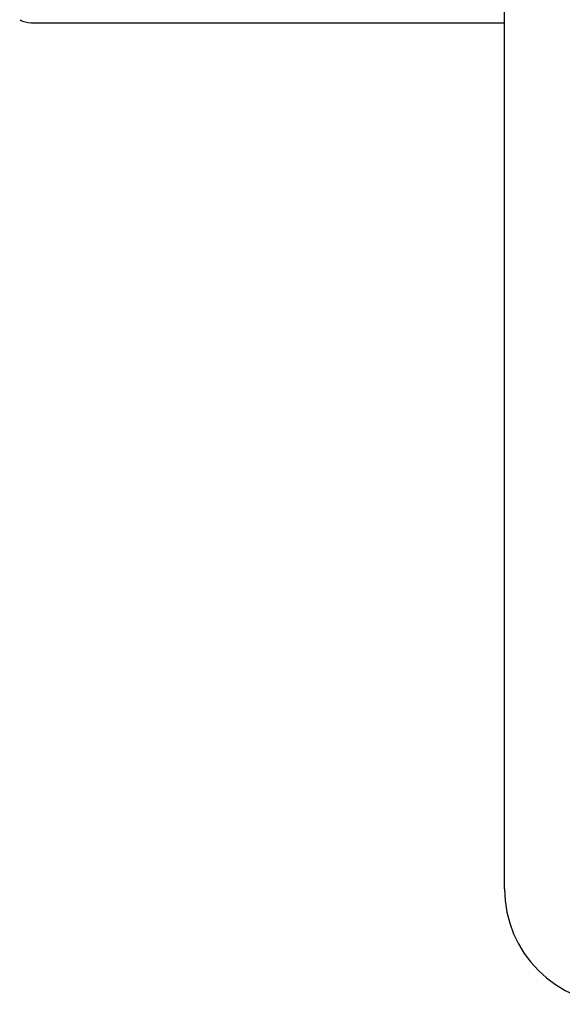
# Model space of a CAD drawing. Header units: millimetres. Extents: x 12 to 2508, y 25 to 1770.
# Tile 15 of 53: x 1805.8 to 1810.5, y 402.05 to 410.57. Entities that reach past the tile are written whole.
import ezdxf

# ---------------------------------------------------------------- set-up
doc = ezdxf.new("R2010")
doc.units = ezdxf.units.MM
for name, color, linetype in [('CABLE_PBL46', 7, 'Continuous'), ('COVER_J_ABL45', 7, 'Continuous'), ('COVER_J_PBL49', 7, 'Continuous'), ('오른쪽_7_VBL10', 7, 'Continuous')]:
    doc.layers.add(name, color=color, linetype=linetype)

# ---------------------------------------------------------------- blocks, each defined once
blk = doc.blocks.new('CABLE_PBL46', base_point=(2561.0556, 710.5964))
at = {"layer": 'CABLE_PBL46', "color": 7}
blk.add_line((2572.3556, 696.0964), (2576.4556, 696.0964), dxfattribs=at)
blk.add_arc((2572.3555, 696.2962), 0.1998, 240.01051, 269.99469, dxfattribs=at)
blk = doc.blocks.new('COVER_J_PBL49', base_point=(2610.0556, 719.0964))
at = {"layer": 'COVER_J_PBL49', "color": 7}
blk.add_line((2576.4556, 688.5964), (2576.4556, 759.0964), dxfattribs=at)
blk.add_arc((2577.4556, 688.5964), 1, 180, 270, dxfattribs=at)
blk = doc.blocks.new('COVER_J_ABL45', base_point=(2598.6556, 719.0964))
at = {"layer": 'CABLE_PBL46'}
blk.add_blockref('CABLE_PBL46', (2561.0556, 710.5964), dxfattribs=at)
at = {"layer": 'COVER_J_PBL49'}
blk.add_blockref('COVER_J_PBL49', (2610.0556, 719.0964), dxfattribs=at)
blk = doc.blocks.new('오른쪽_7_VBL10', base_point=(2664.3056, 597.8169))
at = {"layer": 'COVER_J_ABL45'}
blk.add_blockref('COVER_J_ABL45', (2598.6556, 719.0964), dxfattribs=at)

msp = doc.modelspace()

# ---------------------------------------------------------------- block references
at = {"layer": '오른쪽_7_VBL10'}
msp.add_blockref('오른쪽_7_VBL10', (1897.85, 312.2658), dxfattribs=at)

doc.saveas('drawing.dxf')
